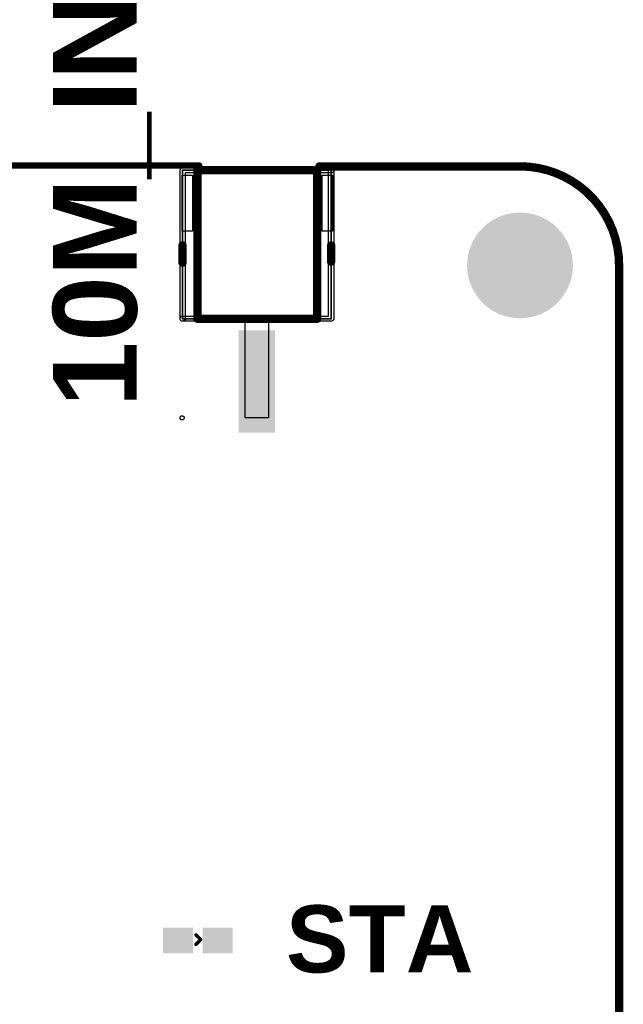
# Model space of a CAD drawing. Header units: inches. Extents: x -0.1 to 65.1, y -0.1 to 95.6.
# Tile 15 of 15: x 46.9 to 65.1, y 64.6 to 94.4. Entities that reach past the tile are written whole.
import ezdxf

# ---------------------------------------------------------------- set-up
doc = ezdxf.new("R2010")
doc.units = ezdxf.units.IN
for name, color, linetype in [('Bottom Solder', 6, 'Continuous'), ('Keep-Out Layer', 6, 'Continuous'), ('Mechanical 15', 56, 'Continuous'), ('Mechanical 6', 56, 'Continuous'), ('Multi-Layer', 9, 'Continuous'), ('Top Overlay', 2, 'Continuous'), ('Top Paste', 8, 'Continuous'), ('Top Solder', 216, 'Continuous')]:
    doc.layers.add(name, color=color, linetype=linetype)
doc.styles.add('Arial Black_Bold', font='txt', dxfattribs={"height": 0.2})
doc.styles.add('Arial_Bold', font='txt', dxfattribs={"height": 0.2})

# ---------------------------------------------------------------- blocks, each defined once
blk = doc.blocks.new('SMA_SMD_73415_0963_6')
at = {"layer": 'Top Paste'}
blk.add_hatch(color=8, dxfattribs=at).paths.add_polyline_path([(-0.2, -1.275), (2.8, -1.275), (2.8, -2.275), (-0.2, -2.275)])
at = {"layer": 'Top Solder'}
blk.add_hatch(color=216, dxfattribs=at).paths.add_polyline_path([(-0.25, -1.225), (2.85, -1.225), (2.85, -2.325), (-0.25, -2.325)])
at = {"layer": 'Keep-Out Layer'}
for points in [[(-0.6, 0.05, 0.254, 0.254, 0), (-5.1, 0.05, 0.254, 0.254, 0)], [(-0.6, 0.05, 0.254, 0.254, 0), (-5.1, 0.05, 0.254, 0.254, 0)], [(-0.6, -3.575, 0.254, 0.254, 0), (-0.6, 0.05, 0.254, 0.254, 0)], [(-0.6, -3.525, 0.254, 0.254, 0), (-0.6, -0.025, 0.254, 0.254, 0)], [(-0.6, -3.575, 0.254, 0.254, 0), (-5.1, -3.575, 0.254, 0.254, 0)], [(-0.6, -3.575, 0.254, 0.254, 0), (-5.1, -3.575, 0.254, 0.254, 0)]]:
    blk.add_lwpolyline(points, format="xyseb", dxfattribs=at)
for points in [[(-5.163, 0.05, 0.127, 0.127, 1), (-5.036, 0.05, 0.127, 0.127, 1)], [(-5.163, 0.05, 0.127, 0.127, 1), (-5.036, 0.05, 0.127, 0.127, 1)], [(-0.663, 0.05, 0.127, 0.127, 1), (-0.536, 0.05, 0.127, 0.127, 1)], [(-0.663, 0.05, 0.127, 0.127, 1), (-0.536, 0.05, 0.127, 0.127, 1)], [(-0.663, 0.05, 0.127, 0.127, 1), (-0.536, 0.05, 0.127, 0.127, 1)], [(-0.663, -0.025, 0.127, 0.127, 1), (-0.536, -0.025, 0.127, 0.127, 1)], [(-5.163, -3.575, 0.127, 0.127, 1), (-5.036, -3.575, 0.127, 0.127, 1)], [(-5.163, -3.575, 0.127, 0.127, 1), (-5.036, -3.575, 0.127, 0.127, 1)], [(-0.663, -3.525, 0.127, 0.127, 1), (-0.536, -3.525, 0.127, 0.127, 1)], [(-0.663, -3.575, 0.127, 0.127, 1), (-0.536, -3.575, 0.127, 0.127, 1)], [(-0.663, -3.575, 0.127, 0.127, 1), (-0.536, -3.575, 0.127, 0.127, 1)], [(-0.663, -3.575, 0.127, 0.127, 1), (-0.536, -3.575, 0.127, 0.127, 1)]]:
    blk.add_lwpolyline(points, format="xyseb", close=True, dxfattribs=at)
at = {"layer": 'Mechanical 15'}
for p, q in [((-4.949, 0.2), (-4.949, 0.513)), ((-4.949, 0.513), (-3.249, 0.513)), ((-3.249, 0.513), (-3.249, 0.2)), ((-3.249, 0.2), (-4.949, 0.2)), ((-3.249, 0.2), (-3.249, 0.2)), ((-0.65, -1.425), (-0.65, -1.425)), ((-0.65, -1.425), (2.4, -1.425)), ((-0.65, -2.125), (-0.65, -1.425)), ((2.4, -1.425), (2.4, -2.125)), ((2.4, -2.125), (-0.65, -2.125)), ((-4.949, -3.725), (-4.949, -3.725)), ((-4.949, -3.725), (-3.249, -3.725)), ((-4.949, -4.037), (-4.949, -3.725)), ((-3.249, -3.725), (-3.249, -4.037)), ((-3.249, -4.037), (-4.949, -4.037)), ((2.34, -4.012), (2.376, -3.977)), ((2.34, -4.037), (2.34, -4.012)), ((2.34, -4.062), (2.34, -4.037)), ((2.376, -4.097), (2.34, -4.062)), ((2.376, -3.977), (2.425, -3.977)), ((2.425, -4.097), (2.376, -4.097)), ((2.425, -3.977), (2.46, -4.012)), ((2.46, -4.062), (2.425, -4.097)), ((2.46, -4.012), (2.46, -4.037)), ((2.46, -4.037), (2.46, -4.037)), ((2.46, -4.037), (2.46, -4.062))]:
    blk.add_line(p, q, dxfattribs=at)
for points in [[(-0.6, 0.475, 0.0508, 0.0508, 0), (-5.1, 0.475, 0.0508, 0.0508, 0)], [(-5.1, -4.025, 0.0508, 0.0508, 0), (-5.1, 0.475, 0.0508, 0.0508, 0)], [(-0.6, -4.025, 0.0508, 0.0508, 0), (-0.6, 0.475, 0.0508, 0.0508, 0)], [(-0.6, -4.025, 0.0508, 0.0508, 0), (-5.1, -4.025, 0.0508, 0.0508, 0)]]:
    blk.add_lwpolyline(points, format="xyseb", dxfattribs=at)
for points in [[(-5.112, 0.475, 0.0254, 0.0254, 1), (-5.087, 0.475, 0.0254, 0.0254, 1)], [(-5.112, 0.475, 0.0254, 0.0254, 1), (-5.087, 0.475, 0.0254, 0.0254, 1)], [(-0.612, 0.475, 0.0254, 0.0254, 1), (-0.587, 0.475, 0.0254, 0.0254, 1)], [(-0.612, 0.475, 0.0254, 0.0254, 1), (-0.587, 0.475, 0.0254, 0.0254, 1)], [(-5.112, -4.025, 0.0254, 0.0254, 1), (-5.087, -4.025, 0.0254, 0.0254, 1)], [(-5.112, -4.025, 0.0254, 0.0254, 1), (-5.087, -4.025, 0.0254, 0.0254, 1)], [(-0.612, -4.025, 0.0254, 0.0254, 1), (-0.587, -4.025, 0.0254, 0.0254, 1)], [(-0.612, -4.025, 0.0254, 0.0254, 1), (-0.587, -4.025, 0.0254, 0.0254, 1)]]:
    blk.add_lwpolyline(points, format="xyseb", close=True, dxfattribs=at)
at = {"layer": 'Mechanical 6'}
for p, q in [((-5.176, 0.506), (-5.131, 0.551)), ((-5.176, 0.506), (-5.131, 0.551)), ((-5.176, 0.444), (-5.176, 0.506)), ((-5.176, 0.475), (-5.176, 0.506)), ((-5.176, -4.025), (-5.176, 0.475)), ((-5.131, 0.399), (-5.176, 0.444)), ((-5.131, 0.551), (-5.1, 0.551)), ((-5.131, 0.551), (-5.068, 0.551)), ((-5.1, 0.399), (-5.131, 0.399)), ((-5.1, 0.551), (-5.1, 0.551)), ((-5.1, 0.551), (-0.6, 0.551)), ((-0.676, 0.399), (-5.1, 0.399)), ((-5.068, 0.551), (-5.024, 0.506)), ((-5.024, 0.506), (-5.024, 0.475)), ((-5.024, 0.475), (-5.024, 0.475)), ((-5.024, 0.475), (-5.024, -3.949)), ((-0.676, -4.025), (-0.676, 0.399)), ((-0.6, 0.551), (-0.584, 0.551)), ((-0.584, 0.551), (-0.557, 0.539)), ((-0.557, 0.539), (-0.535, 0.518)), ((-0.535, 0.518), (-0.524, 0.49)), ((-0.524, 0.49), (-0.524, 0.475)), ((-0.524, 0.475), (-0.524, 0.475)), ((-0.524, 0.475), (-0.524, -4.025)), ((-5.176, -4.04), (-5.176, -4.025)), ((-5.176, -4.025), (-5.176, -4.025)), ((-5.164, -4.068), (-5.176, -4.04)), ((-5.143, -4.089), (-5.164, -4.068)), ((-5.115, -4.101), (-5.143, -4.089)), ((-5.1, -4.101), (-5.115, -4.101)), ((-0.6, -4.101), (-5.1, -4.101)), ((-5.024, -3.949), (-0.6, -3.949)), ((-0.676, -4.056), (-0.676, -4.025)), ((-0.676, -4.025), (-0.676, -4.025)), ((-0.631, -4.101), (-0.676, -4.056)), ((-0.568, -4.101), (-0.631, -4.101)), ((-0.6, -3.949), (-0.568, -3.949)), ((-0.568, -4.101), (-0.6, -4.101)), ((-0.6, -4.101), (-0.6, -4.101)), ((-0.568, -3.949), (-0.524, -3.994)), ((-0.524, -4.056), (-0.568, -4.101)), ((-0.524, -4.056), (-0.568, -4.101)), ((-0.524, -3.994), (-0.524, -4.056)), ((-0.524, -4.025), (-0.524, -4.056))]:
    blk.add_line(p, q, dxfattribs=at)
at = {"layer": 'Top Overlay'}
for points in [[(-2.331, 0.475, 0.254, 0.254, 0), (-2.818, 0.475, 0.254, 0.254, 0)], [(-5.1, -3.525, 0.254, 0.254, 0), (-5.1, -0.069, 0.254, 0.254, 0)], [(-0.6, -3.481, 0.254, 0.254, 0), (-0.6, -0.069, 0.254, 0.254, 0)], [(-2.3, -4.025, 0.254, 0.254, 0), (-2.818, -4.025, 0.254, 0.254, 0)]]:
    blk.add_lwpolyline(points, format="xyseb", dxfattribs=at)
for points in [[(-2.882, 0.475, 0.127, 0.127, 1), (-2.755, 0.475, 0.127, 0.127, 1)], [(-2.394, 0.475, 0.127, 0.127, 1), (-2.267, 0.475, 0.127, 0.127, 1)], [(-5.163, -0.069, 0.127, 0.127, 1), (-5.036, -0.069, 0.127, 0.127, 1)], [(-0.663, -0.069, 0.127, 0.127, 1), (-0.536, -0.069, 0.127, 0.127, 1)], [(-5.163, -3.525, 0.127, 0.127, 1), (-5.036, -3.525, 0.127, 0.127, 1)], [(-0.663, -3.481, 0.127, 0.127, 1), (-0.536, -3.481, 0.127, 0.127, 1)], [(-2.882, -4.025, 0.127, 0.127, 1), (-2.755, -4.025, 0.127, 0.127, 1)], [(-2.363, -4.025, 0.127, 0.127, 1), (-2.236, -4.025, 0.127, 0.127, 1)]]:
    blk.add_lwpolyline(points, format="xyseb", close=True, dxfattribs=at)
blk = doc.blocks.new('LED_0402_B_14')
at = {"layer": 'Top Paste'}
for points in [[(-0.95, -0.29), (-0.95, 0.29), (-0.25, 0.29), (-0.25, -0.29)], [(0.25, -0.29), (0.25, 0.29), (0.95, 0.29), (0.95, -0.29)]]:
    blk.add_hatch(color=8, dxfattribs=at).paths.add_polyline_path(points)
at = {"layer": 'Top Solder'}
for points in [[(-1.052, -0.392), (-1.052, 0.392), (-0.148, 0.392), (-0.148, -0.392)], [(0.148, -0.392), (0.148, 0.392), (1.052, 0.392), (1.052, -0.392)]]:
    blk.add_hatch(color=216, dxfattribs=at).paths.add_polyline_path(points)
at = {"layer": 'Top Overlay'}
for points in [[(-0.059, 0.171, 0.102, 0.102, 0), (0.085, 0.028, 0.102, 0.102, 0)], [(-0.059, -0.116, 0.102, 0.102, 0), (0.085, 0.028, 0.102, 0.102, 0)]]:
    blk.add_lwpolyline(points, format="xyseb", dxfattribs=at)
for points in [[(-0.084, 0.171, 0.0508, 0.0508, 1), (-0.033, 0.171, 0.0508, 0.0508, 1)], [(0.059, 0.028, 0.0508, 0.0508, 1), (0.11, 0.028, 0.0508, 0.0508, 1)], [(0.059, 0.028, 0.0508, 0.0508, 1), (0.11, 0.028, 0.0508, 0.0508, 1)], [(-0.084, -0.116, 0.0508, 0.0508, 1), (-0.033, -0.116, 0.0508, 0.0508, 1)]]:
    blk.add_lwpolyline(points, format="xyseb", close=True, dxfattribs=at)

msp = doc.modelspace()

# ---------------------------------------------------------------- hatches: boundary and pattern name
at = {"layer": 'Bottom Solder'}
h = msp.add_hatch(color=6, dxfattribs=at)
edge = h.paths.add_edge_path()
edge.add_arc((62, 87), 1.602, 0, 360)
at = {"layer": 'Multi-Layer'}
h = msp.add_hatch(color=9, dxfattribs=at)
edge = h.paths.add_edge_path()
edge.add_arc((62, 87), 1.5, 0, 360)
at = {"layer": 'Top Solder'}
h = msp.add_hatch(color=216, dxfattribs=at)
edge = h.paths.add_edge_path()
edge.add_arc((62, 87), 1.602, 0, 360)

# ---------------------------------------------------------------- linework, layer by layer
at = {"layer": 'Keep-Out Layer'}
for points in [[(45.847, 90.027, 0.2, 0.2, 0), (52.283, 90.027, 0.2, 0.2, 0)], [(55.931, 90, 0.254, 0.254, 0), (62, 90, 0.254, 0.254, 0)], [(62, 90, 0.254, 0.254, -0.414214), (65, 87, 0.254, 0.254, 0)], [(65, 3, 0.254, 0.254, 0), (65, 87, 0.254, 0.254, 0)]]:
    msp.add_lwpolyline(points, format="xyseb", dxfattribs=at)
for points in [[(52.233, 90.027, 0.1, 0.1, 1), (52.333, 90.027, 0.1, 0.1, 1)], [(55.867, 90, 0.127, 0.127, 1), (55.994, 90, 0.127, 0.127, 1)], [(61.937, 90, 0.127, 0.127, 1), (62.064, 90, 0.127, 0.127, 1)], [(61.937, 90, 0.127, 0.127, 1), (62.064, 90, 0.127, 0.127, 1)], [(64.936, 87, 0.127, 0.127, 1), (65.063, 87, 0.127, 0.127, 1)], [(64.936, 87, 0.127, 0.127, 1), (65.063, 87, 0.127, 0.127, 1)]]:
    msp.add_lwpolyline(points, format="xyseb", close=True, dxfattribs=at)

# ---------------------------------------------------------------- block references
at = {"rotation": 270}
msp.add_blockref('SMA_SMD_73415_0963_6', (55.808, 84.785), dxfattribs=at)
msp.add_blockref('LED_0402_B_14', (52.248, 66.548))

# ---------------------------------------------------------------- texts
at = {"layer": 'Top Overlay', "style": 'Arial Black_Bold'}
msp.add_text('10M_IN', height=2.54, rotation=90, dxfattribs=at).set_placement((50.398, 82.675))
at = {"layer": 'Top Overlay', "style": 'Arial_Bold'}
msp.add_text('STA', height=2.032, dxfattribs=at).set_placement((54.915, 65.581))

doc.saveas('drawing.dxf')
